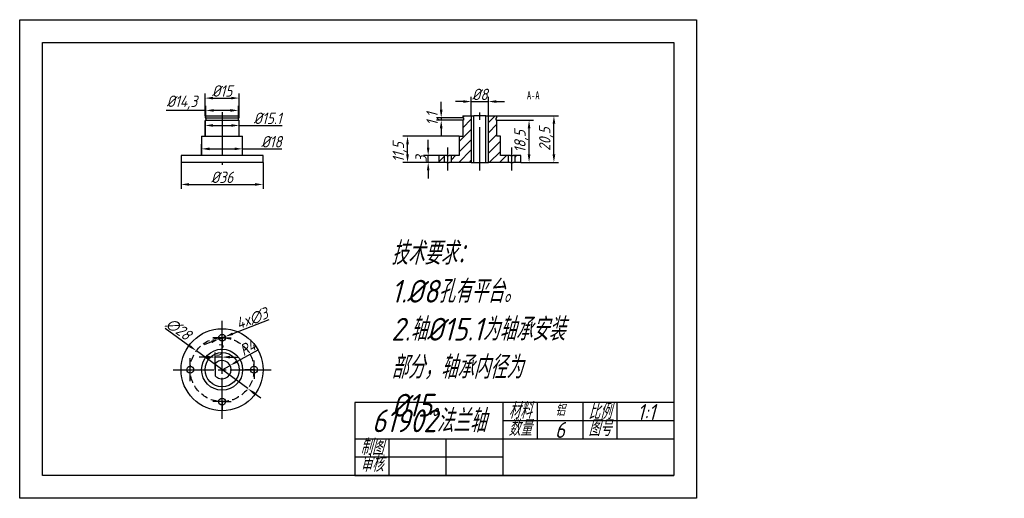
# Model space of a CAD drawing. Header units: millimetres. Extents: x 2895 to 3327, y 1640 to 1850.
import ezdxf

# ---------------------------------------------------------------- set-up
doc = ezdxf.new("R2010")
doc.units = ezdxf.units.MM
doc.linetypes.add('CENTER2', pattern=[28.575, 19.05, -3.175, 3.175, -3.175])
doc.linetypes.add('HIDDEN2', pattern=[4.7625, 3.175, -1.5875])
for name, color, linetype in [('10', 7, 'Continuous'), ('中心线', 1, 'CENTER2'), ('细实线', 3, 'Continuous'), ('虚线', 2, 'HIDDEN2')]:
    doc.layers.add(name, color=color, linetype=linetype)
doc.layers.add('粗实线', color=7, linetype='Continuous', lineweight=30)
doc.styles.add('SLDTEXTSTYLE5', font='TXT', dxfattribs={"width": 0.7})
doc.styles.get("Standard").update_dxf_attribs({"font": 'gbeitc.shx', "bigfont": 'gbcbig.shx'})
doc.dimstyles.new('ISO-25', dxfattribs={"dimtxt": 5, "dimasz": 3.5, "dimexe": 2, "dimexo": 0, "dimtad": 1, "dimdec": 1, "dimtxsty": 'Standard', "dimcen": 2.5, "dimadec": 0, "dimazin": 0, "dimtfac": 1, "dimtdec": 1, "dimtmove": 0, "dimatfit": 3, "dimfxl": 1, "dimarcsym": 0})
pattern_1 = [(45, (2751.0286, 1217.0455), (-2.245064, 2.245064), [])]

# ---------------------------------------------------------------- blocks, each defined once
blk = doc.blocks.new('SW_CENTERMARKSYMBOL_1')
at = {"layer": '10', "color": 0}
for p, q in [((-2.5, 0), (-4, 0)), ((0, 0), (-2.5, 0)), ((0, 2.5), (0, 4)), ((0, 0), (0, 2.5)), ((0, 0), (0, -2.5)), ((0, 0), (2.5, 0)), ((2.5, 0), (4, 0)), ((0, -2.5), (0, -4))]:
    blk.add_line(p, q, dxfattribs=at)
blk = doc.blocks.new('SW_CENTERMARKSYMBOL_2')
at = {"layer": '10', "color": 0}
for p, q in [((-2.5, 0), (-4, 0)), ((0, 0), (-2.5, 0)), ((0, 2.5), (0, 4)), ((0, 0), (0, 2.5)), ((0, 0), (0, -2.5)), ((0, 0), (2.5, 0)), ((2.5, 0), (4, 0)), ((0, -2.5), (0, -4))]:
    blk.add_line(p, q, dxfattribs=at)
blk = doc.blocks.new('SW_CENTERMARKSYMBOL_3')
at = {"layer": '10', "color": 0}
for p, q in [((-2.5, 0), (-4, 0)), ((0, 0), (-2.5, 0)), ((0, 2.5), (0, 4)), ((0, 0), (0, 2.5)), ((0, 0), (0, -2.5)), ((0, 0), (2.5, 0)), ((2.5, 0), (4, 0)), ((0, -2.5), (0, -4))]:
    blk.add_line(p, q, dxfattribs=at)
blk = doc.blocks.new('*D14')
at = {"layer": 'Defpoints', "color": 0, "lineweight": -2, "transparency": 16777216}
for p in [(2991.59, 1815.6), (2976.59, 1807.85), (2991.59, 1807.85)]:
    blk.add_point(p, dxfattribs=at)
at = {"layer": '细实线', "color": 0, "lineweight": -2, "transparency": 16777216}
for p, q in [((2976.59, 1807.85), (2976.59, 1817.6)), ((2980.09, 1815.6), (2988.09, 1815.6)), ((2991.59, 1807.85), (2991.59, 1817.6))]:
    blk.add_line(p, q, dxfattribs=at)
for points in [[(2980.09, 1816.18), (2980.09, 1815.01), (2976.59, 1815.6)], [(2988.09, 1816.18), (2988.09, 1815.01), (2991.59, 1815.6)]]:
    blk.add_solid(points, dxfattribs=at)
at = {"layer": '细实线', "color": 0, "transparency": 16777216, "insert": (2984.09, 1818.72), "char_height": 5, "attachment_point": 5}
blk.add_mtext('%%C15', dxfattribs=at)
blk = doc.blocks.new('*U15')
at = {"layer": '中心线', "color": 0, "linetype": 'CENTER2', "transparency": 16777216}
for p, q in [((0, 3.6), (0, 21.5)), ((-21.5, 0), (-3.6, 0)), ((3.6, 0), (21.5, 0)), ((0, -21.5), (0, -3.6))]:
    blk.add_line(p, q, dxfattribs=at)
at = {"layer": '中心线', "color": 0, "linetype": 'Continuous', "transparency": 16777216}
for p, q in [((-1.8, 0), (1.8, 0)), ((0, -1.8), (0, 1.8))]:
    blk.add_line(p, q, dxfattribs=at)
blk = doc.blocks.new('*D16')
at = {"layer": 'Defpoints', "color": 0, "lineweight": -2, "transparency": 16777216}
for p in [(2991.59, 1803.59), (2976.59, 1798.85), (2991.59, 1798.85)]:
    blk.add_point(p, dxfattribs=at)
at = {"layer": '细实线', "color": 0, "lineweight": -2, "transparency": 16777216}
for p, q in [((2976.59, 1798.85), (2976.59, 1805.59)), ((2980.09, 1803.59), (2988.09, 1803.59)), ((2991.59, 1798.85), (2991.59, 1805.59)), ((2991.59, 1803.59), (3010.46, 1803.59))]:
    blk.add_line(p, q, dxfattribs=at)
for points in [[(2980.09, 1804.17), (2980.09, 1803.01), (2976.59, 1803.59)], [(2988.09, 1804.17), (2988.09, 1803.01), (2991.59, 1803.59)]]:
    blk.add_solid(points, dxfattribs=at)
at = {"layer": '细实线', "color": 0, "transparency": 16777216, "insert": (3004.05, 1806.72), "char_height": 5, "attachment_point": 5}
blk.add_mtext('%%C15.1', dxfattribs=at)
blk = doc.blocks.new('*D17')
at = {"layer": 'Defpoints', "color": 0, "lineweight": -2, "transparency": 16777216}
for p in [(2993.09, 1793.32), (2975.09, 1790.35), (2993.09, 1790.35)]:
    blk.add_point(p, dxfattribs=at)
at = {"layer": '细实线', "color": 0, "lineweight": -2, "transparency": 16777216}
for p, q in [((2975.09, 1790.35), (2975.09, 1795.32)), ((2978.59, 1793.32), (2989.59, 1793.32)), ((2993.09, 1790.35), (2993.09, 1795.32)), ((2993.09, 1793.32), (3010.29, 1793.32))]:
    blk.add_line(p, q, dxfattribs=at)
for points in [[(2978.59, 1793.91), (2978.59, 1792.74), (2975.09, 1793.32)], [(2989.59, 1793.91), (2989.59, 1792.74), (2993.09, 1793.32)]]:
    blk.add_solid(points, dxfattribs=at)
at = {"layer": '细实线', "color": 0, "transparency": 16777216, "insert": (3005.76, 1796.45), "char_height": 5, "attachment_point": 5}
blk.add_mtext('%%C18', dxfattribs=at)
blk = doc.blocks.new('*D18')
at = {"layer": 'Defpoints', "color": 0, "transparency": 16777216}
for p in [(2966.09, 1787.35), (3002.09, 1787.35), (3002.09, 1777.71)]:
    blk.add_point(p, dxfattribs=at)
at = {"layer": '细实线', "color": 0, "lineweight": -2, "transparency": 16777216}
for p, q in [((2966.09, 1787.35), (2966.09, 1775.71)), ((3002.09, 1787.35), (3002.09, 1775.71)), ((2969.59, 1777.71), (2998.59, 1777.71))]:
    blk.add_line(p, q, dxfattribs=at)
at = {"layer": '细实线', "color": 0, "transparency": 16777216}
for points in [[(2969.59, 1778.29), (2969.59, 1777.13), (2966.09, 1777.71)], [(2998.59, 1778.29), (2998.59, 1777.13), (3002.09, 1777.71)]]:
    blk.add_solid(points, dxfattribs=at)
at = {"layer": '细实线', "color": 0, "transparency": 16777216, "insert": (2984.09, 1780.84), "char_height": 5, "attachment_point": 5}
blk.add_mtext('%%C36', dxfattribs=at)
blk = doc.blocks.new('*D19')
at = {"layer": 'Defpoints', "color": 0, "lineweight": -2, "transparency": 16777216}
for p in [(2991.24, 1810.19), (2976.94, 1806.95), (2991.24, 1806.95)]:
    blk.add_point(p, dxfattribs=at)
at = {"layer": '细实线', "color": 0, "lineweight": -2, "transparency": 16777216}
for p, q in [((2976.94, 1810.19), (2959.48, 1810.19)), ((2976.94, 1806.95), (2976.94, 1812.19)), ((2987.74, 1810.19), (2980.44, 1810.19)), ((2991.24, 1806.95), (2991.24, 1812.19))]:
    blk.add_line(p, q, dxfattribs=at)
for points in [[(2980.44, 1810.77), (2980.44, 1809.61), (2976.94, 1810.19)], [(2987.74, 1810.77), (2987.74, 1809.61), (2991.24, 1810.19)]]:
    blk.add_solid(points, dxfattribs=at)
at = {"layer": '细实线', "color": 0, "transparency": 16777216, "insert": (2966.46, 1813.63), "char_height": 5, "attachment_point": 5}
blk.add_mtext('%%C14,3', dxfattribs=at)
blk = doc.blocks.new('*U20')
at = {"layer": '中心线', "color": 0, "linetype": 'CENTER2', "transparency": 16777216}
for p, q in [((0, 0.3), (0, 5)), ((-5, 0), (-0.3, 0)), ((0.3, 0), (5, 0)), ((0, -5), (0, -0.3))]:
    blk.add_line(p, q, dxfattribs=at)
at = {"layer": '中心线', "color": 0, "linetype": 'Continuous', "transparency": 16777216}
for p, q in [((-0.15, 0), (0.15, 0)), ((0, -0.15), (0, 0.15))]:
    blk.add_line(p, q, dxfattribs=at)
blk = doc.blocks.new('*D21')
at = {"layer": 'Defpoints', "color": 0, "transparency": 16777216}
for p in [(2987.61, 1698.33), (2984.09, 1696.42)]:
    blk.add_point(p, dxfattribs=at)
at = {"layer": '细实线', "color": 0, "lineweight": -2, "transparency": 16777216}
for p, q in [((2999.8, 1704.96), (2990.68, 1700)), ((2984.09, 1696.42), (2987.61, 1698.33))]:
    blk.add_line(p, q, dxfattribs=at)
at = {"layer": '细实线', "color": 0, "transparency": 16777216}
blk.add_solid([(2990.4, 1700.51), (2990.96, 1699.49), (2987.61, 1698.33)], dxfattribs=at)
at = {"layer": '细实线', "color": 0, "transparency": 16777216, "insert": (2995.28, 1706.06), "char_height": 5, "attachment_point": 5, "rotation": 28.5402}
blk.add_mtext('R4', dxfattribs=at)
blk = doc.blocks.new('*D22')
at = {"layer": 'Defpoints', "color": 0, "transparency": 16777216}
for p in [(2981.09, 1701.95), (2981.09, 1696.42), (2984.09, 1696.42)]:
    blk.add_point(p, dxfattribs=at)
at = {"layer": '细实线', "color": 0, "lineweight": -2, "transparency": 16777216}
for p, q in [((2981.09, 1696.42), (2981.09, 1703.95)), ((2984.09, 1696.42), (2984.09, 1703.95)), ((2977.59, 1701.95), (2974.09, 1701.95)), ((2984.09, 1701.95), (2981.09, 1701.95)), ((2987.59, 1701.95), (2991.09, 1701.95))]:
    blk.add_line(p, q, dxfattribs=at)
at = {"layer": '细实线', "color": 0, "transparency": 16777216}
for points in [[(2977.59, 1702.54), (2977.59, 1701.37), (2981.09, 1701.95)], [(2987.59, 1702.54), (2987.59, 1701.37), (2984.09, 1701.95)]]:
    blk.add_solid(points, dxfattribs=at)
at = {"layer": '细实线', "color": 0, "transparency": 16777216, "insert": (2982.59, 1705.08), "char_height": 5, "attachment_point": 5}
blk.add_mtext('3', dxfattribs=at)
blk = doc.blocks.new('*D23')
at = {"layer": 'Defpoints', "color": 0, "transparency": 16777216}
for p in [(2985.49, 1710.95), (2982.69, 1709.88)]:
    blk.add_point(p, dxfattribs=at)
at = {"layer": '细实线', "color": 0, "lineweight": -2, "transparency": 16777216}
for p, q in [((3004.66, 1718.34), (2988.76, 1712.21)), ((2982.69, 1709.88), (2985.49, 1710.95)), ((2979.43, 1708.62), (2976.16, 1707.36))]:
    blk.add_line(p, q, dxfattribs=at)
at = {"layer": '细实线', "color": 0, "transparency": 16777216}
for points in [[(2988.55, 1712.76), (2988.97, 1711.67), (2985.49, 1710.95)], [(2979.22, 1709.16), (2979.64, 1708.07), (2982.69, 1709.88)]]:
    blk.add_solid(points, dxfattribs=at)
at = {"layer": '细实线', "color": 0, "transparency": 16777216, "insert": (2997.22, 1718.82), "char_height": 5, "attachment_point": 5, "rotation": 21.0591}
blk.add_mtext('4x∅3', dxfattribs=at)
blk = doc.blocks.new('*D24')
at = {"layer": 'Defpoints', "color": 0, "transparency": 16777216}
for p in [(2972.8, 1704.68), (2995.39, 1688.15)]:
    blk.add_point(p, dxfattribs=at)
at = {"layer": '细实线', "color": 0, "lineweight": -2, "transparency": 16777216}
for p, q in [((2959.16, 1714.66), (2969.97, 1706.75)), ((2995.39, 1688.15), (2972.8, 1704.68)), ((2998.22, 1686.08), (3001.04, 1684.01))]:
    blk.add_line(p, q, dxfattribs=at)
at = {"layer": '细实线', "color": 0, "transparency": 16777216}
for points in [[(2970.32, 1707.22), (2969.63, 1706.28), (2972.8, 1704.68)], [(2998.56, 1686.55), (2997.87, 1685.61), (2995.39, 1688.15)]]:
    blk.add_solid(points, dxfattribs=at)
at = {"layer": '细实线', "color": 0, "transparency": 16777216, "insert": (2965, 1714.26), "char_height": 5, "attachment_point": 5, "rotation": 323.7997}
blk.add_mtext('∅28', dxfattribs=at)
blk = doc.blocks.new('*D25')
at = {"layer": 'Defpoints', "color": 0, "transparency": 16777216}
for p in [(3074.51, 1790.35), (3079.17, 1790.35), (3079.17, 1787.35)]:
    blk.add_point(p, dxfattribs=at)
at = {"layer": '细实线', "color": 0, "lineweight": -2, "transparency": 16777216}
for p, q in [((3074.51, 1793.85), (3074.51, 1797.35)), ((3079.17, 1790.35), (3072.51, 1790.35)), ((3074.51, 1787.35), (3074.51, 1790.35)), ((3079.17, 1787.35), (3072.51, 1787.35)), ((3074.51, 1783.85), (3074.51, 1780.35))]:
    blk.add_line(p, q, dxfattribs=at)
at = {"layer": '细实线', "color": 0, "transparency": 16777216}
for points in [[(3073.92, 1793.85), (3075.09, 1793.85), (3074.51, 1790.35)], [(3073.92, 1783.85), (3075.09, 1783.85), (3074.51, 1787.35)]]:
    blk.add_solid(points, dxfattribs=at)
at = {"layer": '细实线', "color": 0, "transparency": 16777216, "insert": (3071.38, 1788.85), "char_height": 5, "attachment_point": 5, "rotation": 90}
blk.add_mtext('3', dxfattribs=at)
blk = doc.blocks.new('*D26')
at = {"layer": 'Defpoints', "color": 0, "lineweight": -2, "transparency": 16777216}
for p in [(3065.44, 1798.85), (3088.17, 1798.85), (3079.23, 1787.35)]:
    blk.add_point(p, dxfattribs=at)
at = {"layer": '细实线', "color": 0, "lineweight": -2, "transparency": 16777216}
for p, q in [((3088.17, 1798.85), (3063.44, 1798.85)), ((3065.44, 1790.85), (3065.44, 1795.35)), ((3079.23, 1787.35), (3063.44, 1787.35))]:
    blk.add_line(p, q, dxfattribs=at)
for points in [[(3064.86, 1795.35), (3066.02, 1795.35), (3065.44, 1798.85)], [(3064.86, 1790.85), (3066.02, 1790.85), (3065.44, 1787.35)]]:
    blk.add_solid(points, dxfattribs=at)
at = {"layer": '细实线', "color": 0, "transparency": 16777216, "insert": (3062, 1791.85), "char_height": 5, "attachment_point": 5, "rotation": 90}
blk.add_mtext('11,5', dxfattribs=at)
blk = doc.blocks.new('*D27')
at = {"layer": 'Defpoints', "color": 0, "lineweight": -2, "transparency": 16777216}
for p in [(3104.67, 1805.85), (3118.76, 1805.85), (3115.17, 1787.35)]:
    blk.add_point(p, dxfattribs=at)
at = {"layer": '细实线', "color": 0, "lineweight": -2, "transparency": 16777216}
for p, q in [((3104.67, 1805.85), (3120.76, 1805.85)), ((3118.76, 1790.85), (3118.76, 1802.35)), ((3115.17, 1787.35), (3120.76, 1787.35))]:
    blk.add_line(p, q, dxfattribs=at)
for points in [[(3118.18, 1802.35), (3119.35, 1802.35), (3118.76, 1805.85)], [(3118.18, 1790.85), (3119.35, 1790.85), (3118.76, 1787.35)]]:
    blk.add_solid(points, dxfattribs=at)
at = {"layer": '细实线', "color": 0, "transparency": 16777216, "insert": (3115.33, 1796.6), "char_height": 5, "attachment_point": 5, "rotation": 90}
blk.add_mtext('18,5', dxfattribs=at)
blk = doc.blocks.new('*D28')
at = {"layer": 'Defpoints', "color": 0, "lineweight": -2, "transparency": 16777216}
for p in [(3104.67, 1807.85), (3129.67, 1807.85), (3115.17, 1787.35)]:
    blk.add_point(p, dxfattribs=at)
at = {"layer": '细实线', "color": 0, "lineweight": -2, "transparency": 16777216}
for p, q in [((3104.67, 1807.85), (3131.67, 1807.85)), ((3129.67, 1790.85), (3129.67, 1804.35)), ((3115.17, 1787.35), (3131.67, 1787.35))]:
    blk.add_line(p, q, dxfattribs=at)
for points in [[(3129.09, 1804.35), (3130.26, 1804.35), (3129.67, 1807.85)], [(3129.09, 1790.85), (3130.26, 1790.85), (3129.67, 1787.35)]]:
    blk.add_solid(points, dxfattribs=at)
at = {"layer": '细实线', "color": 0, "transparency": 16777216, "insert": (3126.24, 1797.6), "char_height": 5, "attachment_point": 5, "rotation": 90}
blk.add_mtext('20,5', dxfattribs=at)
blk = doc.blocks.new('*U29')
at = {"layer": '中心线', "color": 0, "linetype": 'CENTER2', "transparency": 16777216}
blk.add_line((0, -13.75), (0, 13.75), dxfattribs=at)
blk = doc.blocks.new('*U30')
at = {"layer": '中心线', "color": 0, "linetype": 'CENTER2', "transparency": 16777216}
blk.add_line((0, 18.12), (0, -5), dxfattribs=at)
blk = doc.blocks.new('*D31')
at = {"layer": 'Defpoints', "color": 0, "transparency": 16777216}
for p in [(3100.92, 1814.08), (3093.43, 1807.85), (3100.92, 1805.35)]:
    blk.add_point(p, dxfattribs=at)
at = {"layer": '细实线', "color": 0, "lineweight": -2, "transparency": 16777216}
for p, q in [((3093.43, 1807.85), (3093.43, 1816.08)), ((3100.92, 1805.35), (3100.92, 1816.08)), ((3089.93, 1814.08), (3086.43, 1814.08)), ((3093.43, 1814.08), (3100.92, 1814.08)), ((3104.42, 1814.08), (3107.92, 1814.08))]:
    blk.add_line(p, q, dxfattribs=at)
at = {"layer": '细实线', "color": 0, "transparency": 16777216}
for points in [[(3089.93, 1814.66), (3089.93, 1813.5), (3093.43, 1814.08)], [(3104.42, 1814.66), (3104.42, 1813.5), (3100.92, 1814.08)]]:
    blk.add_solid(points, dxfattribs=at)
at = {"layer": '细实线', "color": 0, "transparency": 16777216, "insert": (3097.17, 1817.21), "char_height": 5, "attachment_point": 5}
blk.add_mtext('%%C8', dxfattribs=at)
blk = doc.blocks.new('*U32')
at = {"layer": '中心线', "color": 0, "linetype": 'CENTER2', "transparency": 16777216}
blk.add_line((0, -5), (0, 5), dxfattribs=at)
blk = doc.blocks.new('*U33')
at = {"layer": '中心线', "color": 0, "linetype": 'CENTER2', "transparency": 16777216}
blk.add_line((0, -5), (0, 5), dxfattribs=at)
blk = doc.blocks.new('*D34')
at = {"layer": 'Defpoints', "color": 0, "lineweight": -2, "transparency": 16777216}
for p in [(3080.22, 1805.85), (3090.02, 1806.95), (3090.02, 1805.85)]:
    blk.add_point(p, dxfattribs=at)
at = {"layer": '细实线', "color": 0, "lineweight": -2, "transparency": 16777216}
for p, q in [((3080.22, 1810.45), (3080.22, 1813.95)), ((3090.02, 1806.95), (3078.22, 1806.95)), ((3090.02, 1805.85), (3078.22, 1805.85)), ((3080.22, 1806.95), (3080.22, 1805.85)), ((3080.22, 1802.35), (3080.22, 1798.85))]:
    blk.add_line(p, q, dxfattribs=at)
for points in [[(3079.63, 1810.45), (3080.8, 1810.45), (3080.22, 1806.95)], [(3079.63, 1802.35), (3080.8, 1802.35), (3080.22, 1805.85)]]:
    blk.add_solid(points, dxfattribs=at)
at = {"layer": '细实线', "color": 0, "lineweight": -2, "transparency": 16777216, "insert": (3076.78, 1806.4), "char_height": 5, "attachment_point": 5, "rotation": 90}
blk.add_mtext('1,1', dxfattribs=at)

msp = doc.modelspace()

# ---------------------------------------------------------------- hatches: boundary and pattern name
at = {"layer": '10', "linetype": 'Continuous', "lineweight": 18}
h = msp.add_hatch(dxfattribs=at)
h.set_pattern_fill('ANSI31', color=1, style=0)
h.set_pattern_definition([(45, (2751.1074, 1217.0354), (-2.245064, 2.245064), [])])
edge = h.paths.add_edge_path()
edge.add_spline(control_points=[(3088.17, 1790.54), (3088.17, 1790.35)], knot_values=[0.039653, 0.039653, 0.03994, 0.03994], weights=[1, 1], degree=1, periodic=0)
edge.add_line((3088.17, 1790.35), (3084.67, 1790.35))
edge.add_line((3084.67, 1790.35), (3084.67, 1787.35))
edge.add_line((3084.67, 1787.35), (3093.43, 1787.34))
edge.add_line((3093.43, 1787.34), (3093.43, 1807.85))
edge.add_line((3093.43, 1807.85), (3089.67, 1807.85))
edge.add_line((3089.67, 1807.85), (3089.67, 1806.95))
edge.add_line((3089.67, 1806.95), (3090.02, 1806.95))
edge.add_line((3090.02, 1806.95), (3090.02, 1805.85))
edge.add_line((3090.02, 1805.85), (3089.67, 1805.85))
edge.add_line((3089.67, 1805.85), (3089.67, 1798.85))
edge.add_line((3089.67, 1798.85), (3088.17, 1798.85))
edge.add_line((3088.17, 1798.85), (3088.17, 1790.54))
h = msp.add_hatch(dxfattribs=at)
h.set_pattern_fill('ANSI31', color=1, style=0)
h.set_pattern_definition(pattern_1)
edge = h.paths.add_edge_path()
edge.add_spline(control_points=[(3106.27, 1790.35), (3106.2, 1790.41), (3106.13, 1790.48), (3106.07, 1790.55)], knot_values=[0.015655, 0.015655, 0.015655, 0.015655, 0.01594, 0.01594, 0.01594, 0.01594], weights=[1, 1, 1, 1], degree=3, periodic=0)
edge.add_line((3106.17, 1790.55), (3106.17, 1798.85))
edge.add_line((3106.17, 1798.85), (3104.67, 1798.85))
edge.add_line((3104.67, 1798.85), (3104.67, 1805.85))
edge.add_line((3104.67, 1805.85), (3104.32, 1805.85))
edge.add_line((3104.32, 1805.85), (3104.32, 1806.95))
edge.add_line((3104.32, 1806.95), (3104.67, 1806.95))
edge.add_line((3104.67, 1806.95), (3104.67, 1807.85))
edge.add_line((3104.67, 1807.85), (3100.92, 1807.85))
edge.add_line((3100.92, 1807.85), (3100.92, 1787.35))
edge.add_line((3100.92, 1787.35), (3109.67, 1787.35))
edge.add_line((3109.67, 1787.35), (3109.67, 1790.35))
edge.add_line((3109.67, 1790.35), (3106.27, 1790.35))
h = msp.add_hatch(dxfattribs=at)
h.set_pattern_fill('ANSI31', color=1, style=0)
h.set_pattern_definition(pattern_1)
h.paths.add_polyline_path([(3081.67, 1790.35), (3079.17, 1790.35), (3079.17, 1787.35), (3081.67, 1787.35)])
h = msp.add_hatch(dxfattribs=at)
h.set_pattern_fill('ANSI31', color=1, style=0)
h.set_pattern_definition(pattern_1)
h.paths.add_polyline_path([(3112.67, 1787.35), (3115.17, 1787.35), (3115.17, 1790.35), (3112.67, 1790.35)])

# ---------------------------------------------------------------- linework, layer by layer
at = {"color": 7, "linetype": 'Continuous', "lineweight": 25}
for p, q in [((2976.59, 1807.85), (2976.59, 1806.95)), ((2976.59, 1807.85), (2991.59, 1807.85)), ((2976.59, 1806.95), (2991.59, 1806.95)), ((2976.59, 1805.85), (2976.59, 1798.85)), ((2976.59, 1805.85), (2991.59, 1805.85)), ((2976.94, 1806.95), (2976.94, 1805.85)), ((2991.24, 1805.85), (2991.24, 1806.95)), ((2991.59, 1806.95), (2991.59, 1807.85)), ((2991.59, 1798.85), (2991.59, 1805.85)), ((3089.67, 1807.85), (3089.67, 1806.95)), ((3089.67, 1807.85), (3089.81, 1807.85)), ((3089.67, 1806.95), (3089.81, 1806.95)), ((3089.67, 1805.85), (3089.67, 1798.85)), ((3089.81, 1807.85), (3093.43, 1807.85)), ((3089.81, 1806.95), (3090.02, 1806.95)), ((3090.02, 1806.95), (3090.02, 1805.85)), ((3093.43, 1807.85), (3093.43, 1787.35)), ((3094.53, 1787.35), (3094.53, 1807.85)), ((3099.82, 1807.85), (3094.53, 1807.85)), ((3099.82, 1787.35), (3099.82, 1807.85)), ((3100.92, 1807.85), (3104.54, 1807.85)), ((3100.92, 1787.35), (3100.92, 1807.85)), ((3104.32, 1805.85), (3104.32, 1806.95)), ((3104.32, 1806.95), (3104.54, 1806.95)), ((3104.54, 1807.85), (3104.67, 1807.85)), ((3104.54, 1806.95), (3104.67, 1806.95)), ((3104.67, 1806.95), (3104.67, 1807.85)), ((3104.67, 1798.85), (3104.67, 1805.85)), ((2975.09, 1798.85), (2975.09, 1790.35)), ((2975.09, 1798.85), (2993.09, 1798.85)), ((2993.09, 1790.35), (2993.09, 1798.85)), ((3088.17, 1798.85), (3088.17, 1790.35)), ((3106.17, 1790.35), (3106.17, 1798.85)), ((2966.09, 1790.35), (2966.09, 1787.35)), ((3002.09, 1790.35), (2966.09, 1790.35)), ((3002.09, 1787.35), (3002.09, 1790.35)), ((3079.17, 1790.35), (3079.17, 1787.35)), ((3079.23, 1790.35), (3079.17, 1790.35)), ((3082.63, 1790.35), (3079.23, 1790.35)), ((3082.63, 1790.35), (3083.72, 1790.35)), ((3088.17, 1790.35), (3083.72, 1790.35)), ((3110.63, 1790.35), (3106.17, 1790.35)), ((3110.63, 1790.35), (3111.72, 1790.35)), ((3115.12, 1790.35), (3111.72, 1790.35)), ((3115.17, 1790.35), (3115.12, 1790.35)), ((3115.17, 1787.35), (3115.17, 1790.35)), ((3002.09, 1787.35), (2966.09, 1787.35)), ((3079.23, 1787.35), (3079.17, 1787.35)), ((3082.63, 1787.35), (3079.23, 1787.35)), ((3082.63, 1787.35), (3083.72, 1787.35)), ((3093.43, 1787.35), (3083.72, 1787.35)), ((3093.43, 1787.35), (3094.53, 1787.35)), ((3094.53, 1787.35), (3099.82, 1787.35)), ((3099.82, 1787.35), (3100.92, 1787.35)), ((3110.63, 1787.35), (3100.92, 1787.35)), ((3110.63, 1787.35), (3111.72, 1787.35)), ((3115.12, 1787.35), (3111.72, 1787.35)), ((3115.17, 1787.35), (3115.12, 1787.35)), ((2981.09, 1699.06), (2981.09, 1693.77))]:
    msp.add_line(p, q, dxfattribs=at)
for centre, radius in [((2984.09, 1696.42), 18), ((2984.09, 1710.42), 1.5), ((2984.09, 1696.42), 9), ((2984.09, 1696.42), 7.5), ((2970.09, 1696.42), 1.5), ((2998.09, 1696.42), 1.5), ((2984.09, 1682.42), 1.5)]:
    msp.add_circle(centre, radius, dxfattribs=at)
msp.add_arc((2984.09, 1696.42), 4, 221.4096, 138.5904, dxfattribs=at)
at = {"layer": '粗实线', "lineweight": -2}
for p, q in [((3090.02, 1805.85), (3089.67, 1805.85)), ((3093.43, 1807.85), (3094.53, 1807.85)), ((3099.82, 1807.85), (3100.92, 1807.85)), ((3104.67, 1805.85), (3104.32, 1805.85)), ((3088.17, 1798.85), (3089.67, 1798.85)), ((3106.17, 1798.85), (3104.67, 1798.85))]:
    msp.add_line(p, q, dxfattribs=at)
at = {"layer": '粗实线', "lineweight": 25}
for p, q in [((3081.67, 1787.35), (3081.67, 1790.35)), ((3084.67, 1787.35), (3084.67, 1790.35)), ((3109.67, 1787.35), (3109.67, 1790.35)), ((3112.67, 1787.35), (3112.67, 1790.35))]:
    msp.add_line(p, q, dxfattribs=at)
at = {"layer": '粗实线'}
for p, q in [((3182.29, 1682), (3042.29, 1682)), ((3042.29, 1682), (3042.29, 1650)), ((3107.29, 1682), (3107.29, 1650)), ((3122.29, 1682), (3122.29, 1666)), ((3142.29, 1682), (3142.29, 1666)), ((3157.29, 1682), (3157.29, 1666)), ((3057.29, 1666), (3057.29, 1650)), ((3082.29, 1666), (3082.29, 1650)), ((3042.29, 1650), (3182.29, 1650))]:
    msp.add_line(p, q, dxfattribs=at)
msp.add_lwpolyline([(2905.29, 1840), (3182.29, 1840), (3182.29, 1650), (2905.29, 1650)], close=True, dxfattribs=at)
at = {"layer": '细实线'}
for p, q in [((3182.29, 1674), (3107.29, 1674)), ((3192.29, 1672), (3192.29, 1640)), ((3182.29, 1666), (3042.29, 1666)), ((3107.29, 1658), (3042.29, 1658))]:
    msp.add_line(p, q, dxfattribs=at)
msp.add_lwpolyline([(2895.29, 1850), (3192.29, 1850), (3192.29, 1640), (2895.29, 1640)], close=True, dxfattribs=at)
at = {"layer": '虚线'}
msp.add_circle((2984.09, 1696.42), 14, dxfattribs=at)

# ---------------------------------------------------------------- block references
at = {"layer": '中心线', "linetype": 'CENTER2'}
for name, p in [('*U29', (3097.17, 1797.6)), ('*U30', (2984.09, 1791.35)), ('*U32', (3083.17, 1788.85)), ('*U33', (3111.17, 1788.85)), ('*U15', (2984.09, 1696.42)), ('*U20', (2970.09, 1696.42))]:
    msp.add_blockref(name, p, dxfattribs=at)
at = {"layer": '中心线'}
for name, p in [('SW_CENTERMARKSYMBOL_3', (2984.09, 1710.42)), ('SW_CENTERMARKSYMBOL_2', (2998.09, 1696.42)), ('SW_CENTERMARKSYMBOL_1', (2984.09, 1682.42))]:
    msp.add_blockref(name, p, dxfattribs=at)

# ---------------------------------------------------------------- texts
at = {"layer": '10', "insert": (3120.6, 1818.53), "char_height": 3.5, "attachment_point": 2, "style": 'SLDTEXTSTYLE5'}
msp.add_mtext('A-A', dxfattribs=at)
at = {"layer": '细实线'}
for s, width, heights, insert, char_height, attachment_point in [('技术要求：\\P1.%%C8孔有平台。\\P2.轴%%C15.1为轴承安装部分，轴承内径为%%C15。', 81.9545, [0], (3058.28, 1752.52), 10, 1), ('61902法兰轴', 65, [0], (3074.79, 1674), 10, 5), ('\\pxqc;材料', 15, [0], (3107.29, 1681.92), 7, 1), ('铝', 20, [0], (3132.35, 1678.65), 5, 5), ('\\pxqc;比例', 15, [0], (3142.29, 1681.66), 7, 1), ('1:1', 20, [0], (3170.14, 1677.85), 7, 5), ('\\pxqc;数量', 15, [0], (3107.29, 1674.38), 7, 1), ('6', 20, [0], (3132.29, 1670), 7, 5), ('\\pxqc;图号', 15, [0], (3142.29, 1674.27), 7, 1), ('\\pxqc;制图', 15, [8], (3042.29, 1666), 7, 1), ('\\pxqc;审核', 15, [8.61], (3042.29, 1658.61), 7, 1)]:
    msp.add_mtext_dynamic_manual_height_columns(s, width=width, gutter_width=17.5, heights=heights, dxfattribs=dict(at, insert=insert, char_height=char_height, attachment_point=attachment_point))

# ---------------------------------------------------------------- dimensions: what is measured, and where the dimension line sits
for base, p1, p2, text, picture, middle in [((2991.59, 1815.6), (2976.59, 1807.85), (2991.59, 1807.85), '%%C<>', '*D14', (2984.09, 1818.72)), ((3100.92, 1814.08), (3093.43, 1807.85), (3100.92, 1805.35), '%%C8', '*D31', (3097.17, 1817.21)), ((3002.09, 1777.71), (2966.09, 1787.35), (3002.09, 1787.35), '%%C<>', '*D18', (2984.09, 1780.84))]:
    dim = msp.add_linear_dim(base=base, p1=p1, p2=p2, text=text, dimstyle='ISO-25', dxfattribs=at)
    dim.commit()
    dim.dimension.update_dxf_attribs({"geometry": picture, "text_midpoint": middle})
for base, p1, p2, text, picture, middle in [((2991.24, 1810.19), (2976.94, 1806.95), (2991.24, 1806.95), '%%C<>', '*D19', (2966.46, 1810.19)), ((2991.59, 1803.59), (2976.59, 1798.85), (2991.59, 1798.85), '%%C<>.1', '*D16', (3004.05, 1803.59)), ((2993.09, 1793.32), (2975.09, 1790.35), (2993.09, 1790.35), '%%C<>', '*D17', (3005.76, 1793.32))]:
    dim = msp.add_linear_dim(base=base, p1=p1, p2=p2, text=text, dimstyle='ISO-25', dxfattribs=at)
    dim.commit()
    dim.dimension.update_dxf_attribs({"geometry": picture, "text_midpoint": middle, "dimtype": 160})
at = {"layer": '细实线', "lineweight": -2}
dim = msp.add_linear_dim(base=(3080.22, 1805.85), p1=(3090.02, 1806.95), p2=(3090.02, 1805.85), angle=90, dimstyle='ISO-25', dxfattribs=at)
dim.commit()
dim.dimension.update_dxf_attribs({"geometry": '*D34', "text_midpoint": (3080.22, 1806.4), "dimtype": 160})
at = {"layer": '细实线'}
for base, p2, picture, middle in [((3129.67, 1807.85), (3104.67, 1807.85), '*D28', (3126.24, 1797.6)), ((3118.76, 1805.85), (3104.67, 1805.85), '*D27', (3115.33, 1796.6))]:
    dim = msp.add_linear_dim(base=base, p1=(3115.17, 1787.35), p2=p2, angle=90, dimstyle='ISO-25', dxfattribs=at)
    dim.commit()
    dim.dimension.update_dxf_attribs({"geometry": picture, "text_midpoint": middle})
for base, p1, p2, picture, middle in [((3065.44, 1798.85), (3079.23, 1787.35), (3088.17, 1798.85), '*D26', (3065.44, 1791.85)), ((3074.51, 1790.35), (3079.17, 1787.35), (3079.17, 1790.35), '*D25', (3074.51, 1788.85))]:
    dim = msp.add_linear_dim(base=base, p1=p1, p2=p2, angle=90, dimstyle='ISO-25', dxfattribs=at)
    dim.commit()
    dim.dimension.update_dxf_attribs({"geometry": picture, "text_midpoint": middle, "dimtype": 160})
dim = msp.add_diameter_dim_2p(p1=(2982.69, 1709.88), p2=(2985.49, 1710.95), text='4x<>', dimstyle='ISO-25', dxfattribs=at)
dim.commit()
dim.dimension.update_dxf_attribs({"geometry": '*D23', "text_midpoint": (2997.22, 1718.82)})
dim = msp.add_diameter_dim_2p(p1=(2995.39, 1688.15), p2=(2972.8, 1704.68), dimstyle='ISO-25', dxfattribs=at)
dim.commit()
dim.dimension.update_dxf_attribs({"geometry": '*D24', "text_midpoint": (2965, 1714.26)})
dim = msp.add_radius_dim(center=(2984.09, 1696.42), mpoint=(2987.61, 1698.33), dimstyle='ISO-25', dxfattribs=at)
dim.commit()
dim.dimension.update_dxf_attribs({"geometry": '*D21', "text_midpoint": (2995.28, 1706.06)})
dim = msp.add_linear_dim(base=(2981.09, 1701.95), p1=(2984.09, 1696.42), p2=(2981.09, 1696.42), dimstyle='ISO-25', dxfattribs=at)
dim.commit()
dim.dimension.update_dxf_attribs({"geometry": '*D22', "text_midpoint": (2982.59, 1701.95), "dimtype": 160})

doc.saveas('drawing.dxf')
